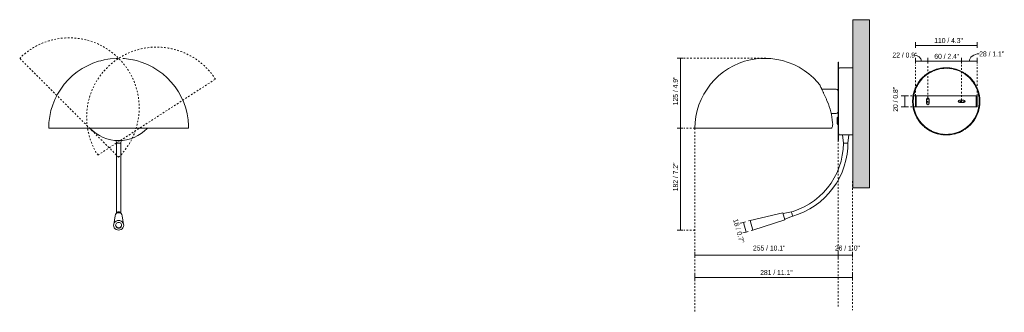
# Model space of a CAD drawing. Header units: millimetres. Extents: x -6751 to -4994, y -1320 to 6739.
# Tile 2 of 3: x -6751 to -4994, y -72 to 450. Entities that reach past the tile are written whole.
import ezdxf

# ---------------------------------------------------------------- set-up
doc = ezdxf.new("R2010")
doc.units = ezdxf.units.MM
doc.linetypes.add('Dash', pattern=[6, 3, -3])
for name, color, linetype, lineweight in [('Cotas', 7, 'Continuous', 9), ('Cotas-4', 7, 'Continuous', 9), ('Elementos de detalle', 7, 'Continuous', 9), ('Lighthing Fixture Dim Black SOL', 7, 'Continuous', 9), ('Luminarias', 7, 'Continuous', 20), ('Muros', 7, 'Continuous', 9)]:
    doc.layers.add(name, color=color, linetype=linetype, lineweight=lineweight)
doc.layers.add('Lighthing Fixture Detail Wide Grey', color=7, linetype='Continuous', lineweight=20, true_color=0x787878)
doc.layers.add('Lighthing Fixture Dim Grey Dash', color=7, linetype='Dash', lineweight=9, true_color=0xd2d2d2)
doc.styles.add('Arial Narrow', font='ARIALN.TTF', dxfattribs={"height": 8.8})
doc.dimstyles.new('FARO_-_2_2mm_Arial_Narrow_mm_Inch_Left', dxfattribs={"dimscale": 304.8, "dimtxt": 9.006193, "dimasz": 0, "dimexe": 0.019685, "dimexo": 0.0625, "dimgap": 0.006562, "dimtad": 1, "dimdec": 0, "dimzin": 0, "dimdsep": 46, "dimtxsty": 'Arial Narrow', "dimblk1": 'NONE', "dimblk2": 'NONE', "dimsah": 1, "dimcen": 0.09, "dimadec": 0, "dimazin": 0, "dimtfac": 1, "dimtdec": 4, "dimtix": 1, "dimtmove": 0, "dimatfit": 3, "dimfxl": 0.013123, "dimfxlon": 1, "dimtvp": 1, "dimtolj": 1, "dimtzin": 0, "dimarcsym": 2})
doc.dimstyles.new('FARO_-_2_2mm_Arial_Narrow_mm_Inch_Left_1', dxfattribs={"dimscale": 304.8, "dimtxt": 9.006193, "dimasz": 0, "dimexe": 0.019685, "dimexo": 0.0625, "dimgap": 0.006562, "dimtad": 1, "dimdec": 0, "dimzin": 0, "dimdsep": 46, "dimtxsty": 'Arial Narrow', "dimblk1": 'NONE', "dimblk2": 'NONE', "dimsah": 1, "dimcen": 0.09, "dimadec": 0, "dimazin": 0, "dimtfac": 1, "dimtdec": 4, "dimtix": 1, "dimtmove": 2, "dimatfit": 3, "dimfxl": 0.013123, "dimfxlon": 1, "dimtvp": 1, "dimtolj": 1, "dimtzin": 0, "dimarcsym": 2})
doc.dimstyles.new('FARO_-_2_2mm_Arial_Narrow_mm_Inch_Left_2', dxfattribs={"dimscale": 304.8, "dimtxt": 9.006193, "dimasz": 0, "dimexe": 0.019685, "dimexo": 0.0625, "dimgap": 0.006562, "dimtad": 1, "dimdec": 0, "dimzin": 0, "dimdsep": 46, "dimtxsty": 'Arial Narrow', "dimblk1": 'NONE', "dimblk2": 'NONE', "dimsah": 1, "dimcen": 0.09, "dimadec": 0, "dimazin": 0, "dimtfac": 1, "dimtdec": 4, "dimtix": 1, "dimtmove": 1, "dimatfit": 3, "dimfxl": 0.013123, "dimfxlon": 1, "dimtvp": 1, "dimtolj": 1, "dimtzin": 0, "dimarcsym": 2})

# ---------------------------------------------------------------- blocks, each defined once
blk = doc.blocks.new('20032-122 - 20031-122 DOMINICA Beige wall lamp-560303-Alzado_PDF')
at = {"layer": 'Luminarias'}
for p, q in [((-6449.6, 256.1), (-6699.4, 256.1)), ((-6579, 234.5), (-6578.5, 229.3)), ((-6578.1, 229.3), (-6578.2, 229.3)), ((-6577.3, 229.3), (-6577.3, 229.3)), ((-6573, 229.3), (-6573.3, 229.3)), ((-6570.8, 229.3), (-6570.9, 229.3)), ((-6570.5, 229.3), (-6570, 234.5)), ((-6580.9, 100), (-6583.4, 84.2)), ((-6578.2, 104.5), (-6578.4, 104)), ((-6570.6, 104), (-6570.8, 104.5)), ((-6565.6, 84.2), (-6568.1, 100))]:
    blk.add_line(p, q, dxfattribs=at)
at = {"layer": 'Luminarias', "flags": 128}
for points in [[(-6699.4, 256.1), (-6698.9, 266.7), (-6697.6, 277.3), (-6695.3, 287.7), (-6692.2, 297.8), (-6688.2, 307.7), (-6683.4, 317.2), (-6677.9, 326.2), (-6671.5, 334.8), (-6664.5, 342.7), (-6656.8, 350.1), (-6648.5, 356.7), (-6639.7, 362.6), (-6630.4, 367.8), (-6620.7, 372.2), (-6610.6, 375.7), (-6606.4, 376.7)], [(-6606.3, 376.8), (-6600.3, 378.3), (-6594.1, 379.3)], [(-6593.9, 379.4), (-6589.8, 380.1), (-6579.2, 380.9), (-6574.5, 381)], [(-6566.9, 380.7), (-6563.9, 380.5), (-6553.3, 379.2), (-6549, 378.3)], [(-6548.7, 378.2), (-6542.9, 376.9), (-6532.8, 373.8), (-6522.9, 369.9), (-6513.4, 365.1), (-6504.4, 359.5), (-6495.8, 353.1), (-6487.9, 346.1), (-6480.5, 338.4), (-6473.9, 330.1), (-6467.9, 321.3), (-6462.8, 312), (-6458.4, 302.3), (-6454.9, 292.2), (-6452.3, 281.9), (-6450.5, 271.5), (-6449.7, 260.9), (-6449.6, 256.1)], [(-6578.5, 104), (-6578.5, 106.6), (-6578.5, 110.9), (-6578.5, 116), (-6578.5, 121.9), (-6578.5, 128.5), (-6578.5, 135.8), (-6578.5, 143.8), (-6578.5, 152.4), (-6578.5, 161.5), (-6578.5, 171.1), (-6578.5, 181), (-6578.5, 191.4), (-6578.5, 201.9), (-6578.5, 212.7), (-6578.5, 223.6), (-6578.5, 229.3)], [(-6570.5, 229.3), (-6570.5, 218.4), (-6570.5, 207.5), (-6570.5, 196.8), (-6570.5, 186.4), (-6570.5, 176.2), (-6570.5, 166.4), (-6570.5, 157), (-6570.5, 148.2), (-6570.5, 139.9), (-6570.5, 132.2), (-6570.5, 125.2), (-6570.5, 118.9), (-6570.5, 113.4), (-6570.5, 108.7), (-6570.5, 104.8), (-6570.5, 104)]]:
    blk.add_lwpolyline(points, dxfattribs=at)
at = {"layer": 'Luminarias'}
blk.add_arc((-6574.5, 304.2), 70, 223.4948, 316.5052, dxfattribs=at)
for centre, major_axis, ratio, start_param, end_param in [((-6574.5, 229.3), (4, 0), 0.007021, 2.769607, 3.141593), ((-6574.5, 229.3), (4, 0), 0.007021, 2.010202, 2.70408), ((-6574.5, 229.3), (4, 0), 0.007021, 1.174543, 1.967049), ((-6574.5, 229.3), (4, 0), 0.007021, 0.437513, 1.13139), ((-6574.5, 229.3), (4, 0), 0.007021, 0, 0.371986), ((-6574.5, 103.1), (4, 0), 0.961243, 0.261799, 2.879793), ((-6574.5, 103.1), (3.99, 0), 0.963209, 2.356365, 2.712531), ((-6574.5, 103.1), (3.99, 0), 0.963209, 2.006965, 2.356194), ((-6574.5, 103.1), (3.99, 0), 0.963209, 1.930453, 1.996582), ((-6574.5, 103.1), (3.99, 0), 0.963209, 1.570796, 1.919709), ((-6574.5, 103.1), (3.99, 0), 0.963209, 1.221884, 1.570796), ((-6574.5, 103.1), (3.99, 0), 0.963209, 1.144222, 1.21195), ((-6574.5, 103.1), (3.99, 0), 0.963209, 0.785398, 1.134627), ((-6574.5, 103.1), (3.99, 0), 0.963209, 0.429062, 0.785227), ((-6574.5, 83), (8.95, 0), 0.963209, 1.570796, 4.712389), ((-6574.5, 99.1), (6.49, 0), 0.963209, 1.570796, 2.993719), ((-6574.5, 83), (5.34, 0), 0.963209, 1.570796, 4.712389), ((-6574.5, 103.1), (3.99, 0), 0.963209, 2.714455, 2.786526), ((-6574.5, 99.1), (6.49, 0), 0.963209, 0.147874, 1.570796), ((-6574.5, 83), (8.95, 0), 0.963209, 4.712389, 7.853982), ((-6574.5, 83), (5.34, 0), 0.963209, 4.712389, 7.853982), ((-6574.5, 103.1), (3.99, 0), 0.963209, 0.355067, 0.427111), ((-6574.5, 83.4), (5.34, 0), 0.963209, 3.316126, 4.712389), ((-6574.5, 83.4), (5.34, 0), 0.963209, 4.712389, 6.108652)]:
    blk.add_ellipse(centre, major_axis=major_axis, ratio=ratio, start_param=start_param, end_param=end_param, dxfattribs=at)
blk = doc.blocks.new('20032-122 - 20031-122 DOMINICA Beige wall lamp-560303-Lateral_PDF')
at = {"layer": 'Luminarias'}
for p, q in [((-3274, 374.2), (-3275, 374.2)), ((-3275, 304.2), (-3275, 374.2)), ((-3274, 304.2), (-3274, 374.2)), ((-3249, 364.2), (-3272, 364.2)), ((-3278.1, 325.7), (-3304, 325.7)), ((-3275, 234.2), (-3275, 304.2)), ((-3274, 234.2), (-3274, 304.2)), ((-3287.3, 282.7), (-3278.1, 282.7)), ((-3276.5, 274.7), (-3276.5, 263.8)), ((-3275, 276.2), (-3275.5, 276.1)), ((-3405.6, 256.1), (-3530.5, 256.1)), ((-3286.7, 256.1), (-3405.6, 256.1)), ((-3275, 234.2), (-3274, 234.2)), ((-3272, 244.2), (-3265.5, 244.2)), ((-3267, 244.2), (-3265.4, 229.3)), ((-3255.8, 244.2), (-3267, 244.2)), ((-3265.2, 229.3), (-3265.4, 229.3)), ((-3265, 229.3), (-3265.2, 229.3)), ((-3264.2, 229.3), (-3265, 229.3)), ((-3264.2, 229.3), (-3264.5, 229.3)), ((-3262.9, 229.3), (-3264.2, 229.3)), ((-3261.4, 229.3), (-3262.8, 229.3)), ((-3260, 229.3), (-3261.4, 229.3)), ((-3258.6, 229.3), (-3259.9, 229.3)), ((-3257.8, 229.3), (-3258.6, 229.3)), ((-3257.7, 229.3), (-3257.8, 229.3)), ((-3257.4, 229.2), (-3257.6, 229.3)), ((-3257.4, 229.3), (-3255.8, 244.2)), ((-3257.3, 244.2), (-3249, 244.2)), ((-3358.2, 107), (-3373.1, 104.3)), ((-3358.3, 107), (-3358.2, 106.7)), ((-3358.1, 106.6), (-3358.1, 106.7)), ((-3358.1, 106.6), (-3357.9, 105.8)), ((-3357.9, 105.8), (-3357.6, 104.6)), ((-3373.3, 105.3), (-3431.8, 91.6)), ((-3427, 74.3), (-3431.8, 91.6)), ((-3427, 74.3), (-3369.9, 92.8)), ((-3369.9, 92.8), (-3373.3, 105.3)), ((-3370.1, 93.8), (-3356.1, 99.3)), ((-3357.5, 104.5), (-3357.2, 103.1)), ((-3357.2, 103.1), (-3356.7, 101.6)), ((-3356.7, 101.5), (-3356.4, 100.4)), ((-3356.4, 100.4), (-3356.2, 99.6)), ((-3356.2, 99.6), (-3356.2, 99.6)), ((-3356.1, 99.5), (-3356, 99.3))]:
    blk.add_line(p, q, dxfattribs=at)
at = {"layer": 'Luminarias', "flags": 128}
for points in [[(-3530.5, 256.1), (-3530, 266.7), (-3528.6, 277.3), (-3526.4, 287.7), (-3523.3, 297.8), (-3519.3, 307.7), (-3514.5, 317.2), (-3508.9, 326.2), (-3502.6, 334.8), (-3495.5, 342.7), (-3487.8, 350.1), (-3479.6, 356.7), (-3470.7, 362.6), (-3461.4, 367.8), (-3451.7, 372.2), (-3441.7, 375.7), (-3431.4, 378.3), (-3420.9, 380.1), (-3410.3, 380.9), (-3405.6, 381)], [(-3405.6, 381), (-3394.9, 380.5), (-3384.4, 379.2), (-3374, 376.9), (-3363.8, 373.8), (-3354, 369.9), (-3344.5, 365.1), (-3335.4, 359.5), (-3326.9, 353.1), (-3318.9, 346.1), (-3311.6, 338.4), (-3308, 334.1)], [(-3273.9, 362.4), (-3273.5, 363.5), (-3272.4, 364.2), (-3272, 364.2)], [(-3278.1, 325.7), (-3276.5, 325.3), (-3275.3, 324.1), (-3275, 322.6)], [(-3275, 285.8), (-3275.4, 284.2), (-3276.6, 283.1), (-3278.1, 282.7)], [(-3286.7, 256.1), (-3286, 256.7), (-3285.4, 257.9), (-3285, 259.5), (-3284.7, 261.5), (-3284.6, 263.7), (-3284.7, 266.1)], [(-3272, 244.2), (-3273.3, 244.7), (-3273.9, 245.8), (-3273.9, 246)], [(-3265.4, 229.3), (-3265.9, 218.5), (-3267.4, 207.9), (-3269.7, 197.3), (-3272.9, 187.1), (-3276.9, 177.1), (-3281.8, 167.5), (-3287.5, 158.3), (-3293.9, 149.6), (-3301, 141.6), (-3308.7, 134.1), (-3317.1, 127.3), (-3326, 121.3), (-3335.4, 116), (-3345.2, 111.5), (-3355.3, 107.8), (-3358.3, 107)], [(-3356, 99.3), (-3345.5, 102.8), (-3335.3, 107.1), (-3325.5, 112.3), (-3316.1, 118.2), (-3307.2, 124.9), (-3298.9, 132.3), (-3291.3, 140.3), (-3284.3, 149), (-3278, 158.1), (-3272.5, 167.8), (-3267.9, 177.9), (-3264, 188.3), (-3261, 199), (-3258.9, 209.9), (-3257.7, 220.9), (-3257.4, 229.2)]]:
    blk.add_lwpolyline(points, dxfattribs=at)
at = {"layer": 'Luminarias'}
for centre, radius, start, end in [((-3275, 274.7), 1.5, 112.1658, 180), ((-3274.9, 263.8), 1.52, 180, 269.2487)]:
    blk.add_arc(centre, radius, start, end, dxfattribs=at)
blk.add_open_spline([(-3294.2, 304.2), (-3295, 305.9), (-3296.5, 309.2), (-3298.6, 314.1), (-3300.4, 318), (-3301.7, 320.9), (-3302.7, 323), (-3303.6, 324.9), (-3304.4, 326.7), (-3305.2, 328.4), (-3305.9, 329.8), (-3306.5, 331.1), (-3307.3, 332.6), (-3307.9, 333.8), (-3308, 334.2), (-3308, 334.1), (-3308, 334.1)], degree=3, knots=[-1, -1, -1, -1, -0.9444444, -0.8888889, -0.8333333, -0.8055556, -0.7777778, -0.75, -0.7222222, -0.6944444, -0.6666667, -0.6388889, -0.6111111, -0.5555556, -0.5, -0.4814815, -0.4814815, -0.4814815, -0.4814815], dxfattribs=at)
blk.add_open_spline([(-3284.7, 266.1), (-3285.3, 272.7), (-3287.4, 285.7), (-3291.6, 298.1), (-3294.2, 304.2)], degree=3, dxfattribs=at)
blk = doc.blocks.new('20032-122 - 20031-122 DOMINICA Beige wall lamp-560303-Alzado_PDF Fixing')
at = {"layer": 'Luminarias'}
for p, q in [((6543.8, 354.6), (6540, 352)), ((6550, 357.8), (6546.2, 355.9)), ((6556.5, 360.3), (6552.7, 358.9)), ((6563.3, 362.1), (6559.4, 361.2)), ((6570.3, 363), (6566.3, 362.6)), ((6577.4, 363.1), (6573.2, 363.2)), ((6584.6, 362.3), (6580.2, 362.9)), ((6593.7, 360), (6587.1, 361.8)), ((6606.4, 353.8), (6600.5, 357.2)), ((6612, 349.7), (6608.5, 352.3)), ((6528, 340.6), (6524.2, 335)), ((6617.1, 345), (6614.1, 347.8)), ((6621.6, 339.6), (6619.1, 342.7)), ((6625.5, 333.7), (6623.3, 337.2)), ((6517.6, 319.5), (6516.7, 315.6)), ((6519.8, 326.2), (6518.4, 322.3)), ((6522.9, 332.7), (6521, 328.9)), ((6628.6, 327.4), (6626.9, 331.1)), ((6631, 320.7), (6629.7, 324.7)), ((6633, 311.5), (6631.8, 318.1)), ((6516.2, 312.6), (6515.8, 308.6)), ((6519.4, 314.2), (6519.4, 294.2)), ((6521.4, 314.2), (6519.4, 314.2)), ((6521.4, 314.2), (6627.6, 314.2)), ((6629.6, 314.2), (6627.6, 314.2)), ((6629.6, 294.2), (6629.6, 314.2)), ((6632.8, 295.9), (6633.2, 299.9)), ((6516, 296.9), (6517.2, 290.4)), ((6517.9, 287.8), (6519.2, 283.7)), ((6519.4, 294.2), (6521.4, 294.2)), ((6627.6, 294.2), (6521.4, 294.2)), ((6627.6, 294.2), (6629.6, 294.2)), ((6629.1, 282.3), (6630.6, 286.1)), ((6631.4, 289), (6632.3, 292.9)), ((6520.4, 281), (6522.1, 277.3)), ((6523.5, 274.7), (6525.6, 271.3)), ((6527.4, 268.9), (6529.9, 265.7)), ((6621, 267.9), (6624.8, 273.4)), ((6626.1, 275.8), (6628, 279.6)), ((6531.9, 263.5), (6534.9, 260.7)), ((6537, 258.8), (6540.5, 256.1)), ((6542.6, 254.6), (6548.5, 251.3)), ((6555.3, 248.5), (6561.9, 246.6)), ((6564.4, 246.2), (6568.8, 245.6)), ((6585.7, 246.4), (6589.6, 247.3)), ((6592.5, 248.1), (6596.3, 249.5)), ((6599, 250.6), (6602.8, 252.6)), ((6605.2, 253.9), (6609, 256.5)), ((6571.6, 245.4), (6575.8, 245.3)), ((6578.7, 245.5), (6582.7, 245.9))]:
    blk.add_line(p, q, dxfattribs=at)
for radius, start, end in [(59, 360, 180), (60, 123.273, 127.2329), (60, 116.8959, 121.2669), (60, 103.7331, 108.1041), (60, 97.7671, 101.727), (60, 84.2411, 95.7589), (60, 78.273, 82.2329), (60, 71.8959, 76.2669), (60, 58.7331, 63.1041), (60, 52.7671, 56.727), (60, 148.7331, 153.1041), (60, 142.7671, 146.727), (60, 129.2411, 140.7589), (60, 39.2411, 50.7589), (60, 33.273, 37.2329), (60, 26.8959, 31.2669), (60, 168.2295, 172.2329), (60, 161.8959, 166.2803), (60, 13.7197, 18.1041), (60, 7.7671, 11.7705), (60, 174.2411, 179.9904), (60, 180, 185.7589), (59, 180, 360), (60, 0.0096, 5.7589), (60, 354.2411, 360), (60, 187.7671, 191.7705), (60, 193.7197, 198.1041), (60, 341.8959, 346.2803), (60, 348.2295, 352.2329), (60, 206.8959, 211.2669), (60, 213.273, 217.2329), (60, 219.2411, 230.7589), (60, 309.2411, 320.7589), (60, 322.7671, 326.727), (60, 328.7331, 333.1041), (60, 232.7671, 236.727), (60, 238.7331, 243.1041), (60, 251.8959, 256.2669), (60, 283.7331, 288.1041), (60, 296.8959, 301.2669), (60, 303.273, 307.2329), (60, 258.273, 262.2329), (60, 264.2411, 275.7589), (60, 277.7671, 281.727)]:
    blk.add_arc((6574.5, 304.2), radius, start, end, dxfattribs=at)
blk = doc.blocks.new('DIMBLOCK3-Lateral_PDF')
at = {"layer": 'Cotas-4', "color": 251, "true_color": 0x5b5b5b}
for p, q in [((-5545.9, 29.7), (-5545.9, 35.7)), ((-5290.4, 29.7), (-5290.4, 35.7)), ((-5545.9, 29.7), (-5290.4, 29.7)), ((-5545.9, 29.7), (-5545.9, 25.7)), ((-5290.4, 29.7), (-5290.4, 25.7))]:
    blk.add_line(p, q, dxfattribs=at)
at = {"layer": 'Cotas-4', "color": 0, "insert": (-5442.4, 46.7), "char_height": 8.8, "width": 58.154, "attachment_point": 1, "line_spacing_factor": 0.974696, "style": 'Arial Narrow'}
blk.add_mtext('255 / 10.1"', dxfattribs=at)
blk = doc.blocks.new('_None')
blk = doc.blocks.new('DIMBLOCK4-Lateral_PDF')
at = {"layer": 'Cotas-4', "color": 251, "true_color": 0x5b5b5b}
for p, q in [((-5290.4, 29.7), (-5290.4, 35.7)), ((-5264.5, 29.7), (-5264.5, 35.7)), ((-5290.4, 29.7), (-5264.5, 29.7)), ((-5290.4, 29.7), (-5290.4, 25.7)), ((-5264.5, 29.7), (-5264.5, 25.7))]:
    blk.add_line(p, q, dxfattribs=at)
at = {"layer": 'Cotas-4', "color": 0, "insert": (-5296.1, 46.7), "char_height": 8.8, "width": 44.774, "attachment_point": 1, "line_spacing_factor": 0.974696, "style": 'Arial Narrow'}
blk.add_mtext('26 / 1.0"', dxfattribs=at)
blk = doc.blocks.new('DIMBLOCK5-Lateral_PDF')
at = {"layer": 'Cotas-4', "color": 251, "true_color": 0x5b5b5b}
for p, q in [((-5571.7, 381.1), (-5577.7, 381.1)), ((-5571.7, 381.1), (-5571.7, 256.1)), ((-5571.7, 381.1), (-5567.7, 381.1)), ((-5571.7, 256.1), (-5577.7, 256.1)), ((-5571.7, 256.1), (-5567.7, 256.1))]:
    blk.add_line(p, q, dxfattribs=at)
at = {"layer": 'Cotas-4', "color": 0, "insert": (-5585.1, 297.2), "char_height": 8.8, "width": 51.464, "attachment_point": 1, "rotation": 90, "line_spacing_factor": 0.974696, "style": 'Arial Narrow'}
blk.add_mtext('125 / 4.9"', dxfattribs=at)
blk = doc.blocks.new('DIMBLOCK6-Lateral_PDF')
at = {"layer": 'Cotas-4', "color": 251, "true_color": 0x5b5b5b}
for p, q in [((-5545.9, -10.3), (-5545.9, -4.3)), ((-5545.9, -10.3), (-5264.5, -10.3)), ((-5545.9, -10.3), (-5545.9, -14.3)), ((-5264.5, -10.3), (-5264.5, -4.3)), ((-5264.5, -10.3), (-5264.5, -14.3))]:
    blk.add_line(p, q, dxfattribs=at)
at = {"layer": 'Cotas-4', "color": 0, "insert": (-5429.5, 3), "char_height": 8.8, "width": 58.154, "attachment_point": 1, "line_spacing_factor": 0.974696, "style": 'Arial Narrow'}
blk.add_mtext('281 / 11.1"', dxfattribs=at)
blk = doc.blocks.new('DIMBLOCK7-Lateral_PDF')
at = {"layer": 'Cotas-4', "color": 251, "true_color": 0x5b5b5b}
for p, q in [((-5459.5, 88.2), (-5465.3, 86.6)), ((-5459.5, 88.2), (-5455.7, 89.2)), ((-5459.5, 88.2), (-5454.7, 70.9)), ((-5454.7, 70.9), (-5460.5, 69.3)), ((-5454.7, 70.9), (-5450.9, 72))]:
    blk.add_line(p, q, dxfattribs=at)
at = {"layer": 'Cotas-4', "color": 0, "insert": (-5469.5, 95.5), "char_height": 8.8, "width": 44.774, "attachment_point": 1, "rotation": 285.5901, "line_spacing_factor": 0.974696, "style": 'Arial Narrow'}
blk.add_mtext('18 / 0.7"', dxfattribs=at)
blk = doc.blocks.new('DIMBLOCK8-Lateral_PDF')
at = {"layer": 'Cotas-4', "color": 251, "true_color": 0x5b5b5b}
for p, q in [((-5571.7, 256.1), (-5577.7, 256.1)), ((-5571.7, 256.1), (-5571.7, 74.3)), ((-5571.7, 256.1), (-5567.7, 256.1)), ((-5571.7, 74.3), (-5577.7, 74.3)), ((-5571.7, 74.3), (-5567.7, 74.3))]:
    blk.add_line(p, q, dxfattribs=at)
at = {"layer": 'Cotas-4', "color": 0, "insert": (-5585.1, 143.8), "char_height": 8.8, "width": 51.464, "attachment_point": 1, "rotation": 90, "line_spacing_factor": 0.974696, "style": 'Arial Narrow'}
blk.add_mtext('182 / 7.2"', dxfattribs=at)
blk = doc.blocks.new('DIMBLOCK9-Alzado_PDF Fixing')
at = {"layer": 'Cotas-4', "color": 251, "true_color": 0x5b5b5b}
for p, q in [((-5171.6, 314.2), (-5177.6, 314.2)), ((-5171.6, 314.2), (-5171.6, 294.2)), ((-5171.6, 314.2), (-5167.6, 314.2)), ((-5171.6, 294.2), (-5177.6, 294.2)), ((-5171.6, 294.2), (-5167.6, 294.2))]:
    blk.add_line(p, q, dxfattribs=at)
at = {"layer": 'Cotas-4', "color": 0, "insert": (-5192.5, 285.6), "char_height": 8.8, "width": 44.774, "attachment_point": 1, "rotation": 90, "line_spacing_factor": 0.974696, "style": 'Arial Narrow'}
blk.add_mtext('20 / 0.8"', dxfattribs=at)
blk = doc.blocks.new('DIMBLOCK10-Alzado_PDF Fixing')
at = {"layer": 'Cotas-4', "color": 251, "true_color": 0x5b5b5b}
for p, q in [((-5152.5, 375.7), (-5152.5, 381.7)), ((-5152.5, 375.7), (-5130.2, 375.7)), ((-5152.5, 375.7), (-5152.5, 371.7)), ((-5130.2, 375.7), (-5130.2, 381.7)), ((-5130.2, 375.7), (-5130.2, 371.7))]:
    blk.add_line(p, q, dxfattribs=at)
blk.add_ellipse((-5156.1, 375.7), major_axis=(14.7, 0), ratio=0.772833, start_param=0, end_param=1.570796, dxfattribs=at)
at = {"layer": 'Cotas-4', "color": 0, "insert": (-5193.4, 391.3), "char_height": 8.8, "width": 44.774, "attachment_point": 1, "line_spacing_factor": 0.974696, "style": 'Arial Narrow'}
blk.add_mtext('22 / 0.9"', dxfattribs=at)
blk = doc.blocks.new('DIMBLOCK11-Alzado_PDF Fixing')
at = {"layer": 'Cotas-4', "color": 251, "true_color": 0x5b5b5b}
for p, q in [((-5130.2, 375.7), (-5130.2, 381.7)), ((-5130.2, 375.7), (-5069.9, 375.7)), ((-5130.2, 375.7), (-5130.2, 371.7)), ((-5069.9, 375.7), (-5069.9, 381.7)), ((-5069.9, 375.7), (-5069.9, 371.7))]:
    blk.add_line(p, q, dxfattribs=at)
at = {"layer": 'Cotas-4', "color": 0, "insert": (-5118.7, 389), "char_height": 8.8, "width": 44.774, "attachment_point": 1, "line_spacing_factor": 0.974696, "style": 'Arial Narrow'}
blk.add_mtext('60 / 2.4"', dxfattribs=at)
blk = doc.blocks.new('DIMBLOCK12-Alzado_PDF Fixing')
at = {"layer": 'Cotas-4', "color": 251, "true_color": 0x5b5b5b}
for p, q in [((-5069.9, 375.7), (-5069.9, 381.7)), ((-5069.9, 375.7), (-5042.4, 375.7)), ((-5069.9, 375.7), (-5069.9, 371.7)), ((-5042.4, 375.7), (-5042.4, 381.7)), ((-5042.4, 375.7), (-5042.4, 371.7))]:
    blk.add_line(p, q, dxfattribs=at)
blk.add_ellipse((-5038.6, 375.7), major_axis=(17.6, 0), ratio=0.760376, start_param=1.570796, end_param=3.141593, dxfattribs=at)
at = {"layer": 'Cotas-4', "color": 0, "insert": (-5038.6, 393.3), "char_height": 8.8, "width": 44.774, "attachment_point": 1, "line_spacing_factor": 0.974696, "style": 'Arial Narrow'}
blk.add_mtext('28 / 1.1"', dxfattribs=at)
blk = doc.blocks.new('DIMBLOCK13-Alzado_PDF Fixing')
at = {"layer": 'Cotas-4', "color": 251, "true_color": 0x5b5b5b}
for p, q in [((-5152.5, 403.8), (-5152.5, 409.8)), ((-5042.4, 403.8), (-5042.4, 409.8)), ((-5152.5, 403.8), (-5042.4, 403.8)), ((-5152.5, 403.8), (-5152.5, 399.8)), ((-5042.4, 403.8), (-5042.4, 399.8))]:
    blk.add_line(p, q, dxfattribs=at)
at = {"layer": 'Cotas-4', "color": 0, "insert": (-5118.9, 417.2), "char_height": 8.8, "width": 51.464, "attachment_point": 1, "line_spacing_factor": 0.974696, "style": 'Arial Narrow'}
blk.add_mtext('110 / 4.3"', dxfattribs=at)

msp = doc.modelspace()

# ---------------------------------------------------------------- hatches: boundary and pattern name
at = {"layer": 'Elementos de detalle', "true_color": 0xc0c0c0}
h = msp.add_hatch(color=9, dxfattribs=at)
h.paths.add_polyline_path([(-5130.2, 298.2), (-5129.5, 298.4), (-5129.1, 298.5), (-5128.6, 298.9), (-5128.3, 299.4), (-5128.1, 299.9), (-5128, 300.5), (-5128, 308), (-5128.1, 308.6), (-5128.3, 309.1), (-5128.6, 309.6), (-5129.1, 309.9), (-5129.7, 310.2), (-5130.2, 310.2), (-5130.9, 310.1), (-5131.4, 309.9), (-5131.8, 309.6), (-5132.2, 309.1), (-5132.4, 308.6), (-5132.5, 308), (-5132.5, 300.5), (-5132.4, 299.9), (-5132.2, 299.4), (-5131.8, 298.9), (-5131.4, 298.5), (-5130.8, 298.3)])
h.paths.add_polyline_path([(-5069.3, 302), (-5066.1, 302), (-5065.6, 302.1), (-5065, 302.3), (-5064.5, 302.6), (-5064.2, 303.1), (-5064, 303.7), (-5063.9, 304.2), (-5064, 304.8), (-5064.2, 305.4), (-5064.5, 305.8), (-5065, 306.2), (-5065.6, 306.4), (-5066.1, 306.5), (-5073.6, 306.5), (-5074.2, 306.4), (-5074.8, 306.2), (-5075.2, 305.8), (-5075.6, 305.4), (-5075.8, 304.8), (-5075.9, 304.2), (-5075.8, 303.7), (-5075.6, 303.1), (-5075.2, 302.6), (-5074.8, 302.3), (-5074.2, 302.1), (-5073.6, 302)])
at = {"layer": 'Muros', "true_color": 0xf7f7f7}
msp.add_hatch(color=7, dxfattribs=at).paths.add_polyline_path([(-5264.4, 150), (-5234.4, 150), (-5234.4, 450), (-5264.4, 450), (-5264.4, 193)])
at = {"layer": 'Muros', "true_color": 0xfafafa}
msp.add_hatch(color=7, dxfattribs=at).paths.add_polyline_path([(-5234.4, 150), (-5234.4, 450), (-5264.4, 450), (-5264.4, 150)])

# ---------------------------------------------------------------- linework, layer by layer
at = {"layer": 'Lighthing Fixture Detail Wide Grey'}
for p, q in [((-5132.5, 308), (-5132.5, 300.5)), ((-5128, 300.5), (-5128, 308)), ((-5066.1, 306.5), (-5073.6, 306.5)), ((-5073.6, 302), (-5066.1, 302))]:
    msp.add_line(p, q, dxfattribs=at)
for centre, radius, start, end in [((-5097.4, 304.2), 60, 360, 180), ((-5097.4, 304.2), 60, 180, 360), ((-5130.2, 308), 2.25, 360, 180), ((-5130.2, 300.5), 2.25, 180, 0), ((-5073.6, 304.2), 2.25, 90, 270), ((-5066.1, 304.2), 2.25, 270, 90)]:
    msp.add_arc(centre, radius, start, end, dxfattribs=at)
at = {"layer": 'Lighthing Fixture Dim Black SOL'}
for p, q in [((-5151, 314.2), (-5151, 294.2)), ((-5043.9, 314.2), (-5043.9, 294.2))]:
    msp.add_line(p, q, dxfattribs=at)
at = {"layer": 'Lighthing Fixture Dim Grey Dash'}
for p, q in [((-6574.5, 204.4), (-6751.1, 381)), ((-5419.2, 381.1), (-5569.2, 381.1)), ((-5152.5, 314.2), (-5152.5, 369.2)), ((-5130.2, 310.2), (-5130.2, 369.2)), ((-5069.9, 306.5), (-5069.9, 369.2)), ((-5042.4, 314.2), (-5042.4, 369.2)), ((-6611.6, 208.3), (-6401.8, 343.9)), ((-5152.5, 314.2), (-5171.2, 314.2)), ((-5132.5, 304.2), (-5128, 304.2)), ((-5130.2, 310.2), (-5130.2, 298.2)), ((-5063.9, 304.2), (-5075.9, 304.2)), ((-5069.9, 306.5), (-5069.9, 302)), ((-5152.5, 294.2), (-5171.2, 294.2)), ((-5545.9, 256.1), (-5565.9, 256.1)), ((-5545.9, 256.1), (-5545.9, -72.4)), ((-5290.4, 235.1), (-5290.4, -64.9)), ((-5264.5, 161.5), (-5264.5, -68.5)), ((-5447.3, 91.6), (-5452.1, 90.2)), ((-5545.9, 74.3), (-5565.9, 74.3)), ((-5442.5, 74.3), (-5447.3, 73))]:
    msp.add_line(p, q, dxfattribs=at)
for centre, start, end in [((-6662.8, 292.7), 315, 135), ((-6506.7, 276.1), 32.8732, 212.8732)]:
    msp.add_arc(centre, 124.9, start, end, dxfattribs=at)
at = {"layer": 'Muros', "color": 253, "true_color": 0xaaaaaa}
for p, q in [((-5264.4, 150), (-5264.4, 450)), ((-5234.4, 450), (-5264.4, 450)), ((-5234.4, 450), (-5234.4, 150)), ((-5234.4, 150), (-5264.4, 150))]:
    msp.add_line(p, q, dxfattribs=at)

# ---------------------------------------------------------------- block references
at = {"layer": 'Luminarias'}
for name, p in [('20032-122 - 20031-122 DOMINICA Beige wall lamp-560303-Alzado_PDF', (0, 0)), ('20032-122 - 20031-122 DOMINICA Beige wall lamp-560303-Lateral_PDF', (-2015.5, 0)), ('20032-122 - 20031-122 DOMINICA Beige wall lamp-560303-Alzado_PDF Fixing', (-11671.9, 0))]:
    msp.add_blockref(name, p, dxfattribs=at)

# ---------------------------------------------------------------- dimensions: what is measured, and where the dimension line sits
at = {"layer": 'Cotas', "color": 251, "true_color": 0x5b5b5b}
for base, p1, p2, override, picture, middle in [((-5042.4, 403.8), (-5152.5, 399.8), (-5042.4, 399.8), {"dimpost": '<>', "dimfxl": 110.133037}, 'DIMBLOCK13-Alzado_PDF Fixing', (-5097.4, 411.5)), ((-5069.9, 375.7), (-5130.2, 371.7), (-5069.9, 371.7), {"dimpost": '<>', "dimfxl": 60.35}, 'DIMBLOCK11-Alzado_PDF Fixing', (-5100.1, 383.4)), ((-5264.5, -10.3), (-5545.9, -14.3), (-5264.5, -14.3), {"dimpost": '<>', "dimfxl": 281.429238}, 'DIMBLOCK6-Lateral_PDF', (-5405.2, -2.6))]:
    dim = msp.add_linear_dim(base=base, p1=p1, p2=p2, dimstyle='FARO_-_2_2mm_Arial_Narrow_mm_Inch_Left', override=override, dxfattribs=at)
    dim.commit()
    dim.dimension.update_dxf_attribs({"geometry": picture, "text_midpoint": middle})
for base, p1, p2, dimstyle, override, picture, middle in [((-5130.2, 375.7), (-5152.5, 371.7), (-5130.2, 371.7), 'FARO_-_2_2mm_Arial_Narrow_mm_Inch_Left_2', {"dimpost": '<>', "dimfxl": 22.266518}, 'DIMBLOCK10-Alzado_PDF Fixing', (-5171, 385.4)), ((-5042.369, 375.6748), (-5069.8855, 371.6748), (-5042.369, 371.6748), 'FARO_-_2_2mm_Arial_Narrow_mm_Inch_Left_2', {"dimpost": '<>', "dimfxl": 27.516518}, 'DIMBLOCK12-Alzado_PDF Fixing', (-5016.1783, 387.3873)), ((-5290.4447, 29.6562), (-5545.9365, 25.6562), (-5290.4447, 25.6562), 'FARO_-_2_2mm_Arial_Narrow_mm_Inch_Left_1', {"dimpost": '<>', "dimfxl": 255.491738}, 'DIMBLOCK3-Lateral_PDF', (-5413.3444, 40.8526)), ((-5264.5, 29.7), (-5290.4, 25.7), (-5264.5, 25.7), 'FARO_-_2_2mm_Arial_Narrow_mm_Inch_Left_1', {"dimpost": '<>', "dimfxl": 25.9375}, 'DIMBLOCK4-Lateral_PDF', (-5273.7, 40.9))]:
    dim = msp.add_linear_dim(base=base, p1=p1, p2=p2, dimstyle=dimstyle, override=override, dxfattribs=at)
    dim.commit()
    dim.dimension.update_dxf_attribs({"geometry": picture, "text_midpoint": middle, "dimtype": 160})
for base, p1, p2, override, picture, middle in [((-5571.7, 256.1), (-5567.7, 381.1), (-5567.7, 256.1), {"dimpost": '<>', "dimfxl": 125.027913}, 'DIMBLOCK5-Lateral_PDF', (-5579.4, 318.6)), ((-5571.7, 74.3), (-5567.7, 256.1), (-5567.7, 74.3), {"dimpost": '<>', "dimfxl": 181.762197}, 'DIMBLOCK8-Lateral_PDF', (-5579.4, 165.2))]:
    dim = msp.add_linear_dim(base=base, p1=p1, p2=p2, angle=90, dimstyle='FARO_-_2_2mm_Arial_Narrow_mm_Inch_Left', override=override, dxfattribs=at)
    dim.commit()
    dim.dimension.update_dxf_attribs({"geometry": picture, "text_midpoint": middle})
for base, p1, p2, angle, override, picture, middle, turn in [((-5171.6, 294.2), (-5167.6, 314.2), (-5167.6, 294.2), 90, {"dimpost": '<>', "dimfxl": 20}, 'DIMBLOCK9-Alzado_PDF Fixing', (-5186.6, 308), 90), ((-5454.7, 70.9), (-5455.7, 89.2), (-5450.9, 72), 285.5901, {"dimpost": '<>', "dimfxl": 17.908641}, 'DIMBLOCK7-Lateral_PDF', (-5469.1, 72.3), 285.5901)]:
    dim = msp.add_linear_dim(base=base, p1=p1, p2=p2, angle=angle, dimstyle='FARO_-_2_2mm_Arial_Narrow_mm_Inch_Left_1', override=override, dxfattribs=at)
    dim.commit()
    dim.dimension.update_dxf_attribs({"geometry": picture, "text_midpoint": middle, "dimtype": 160, "text_rotation": turn})

doc.saveas('drawing.dxf')
